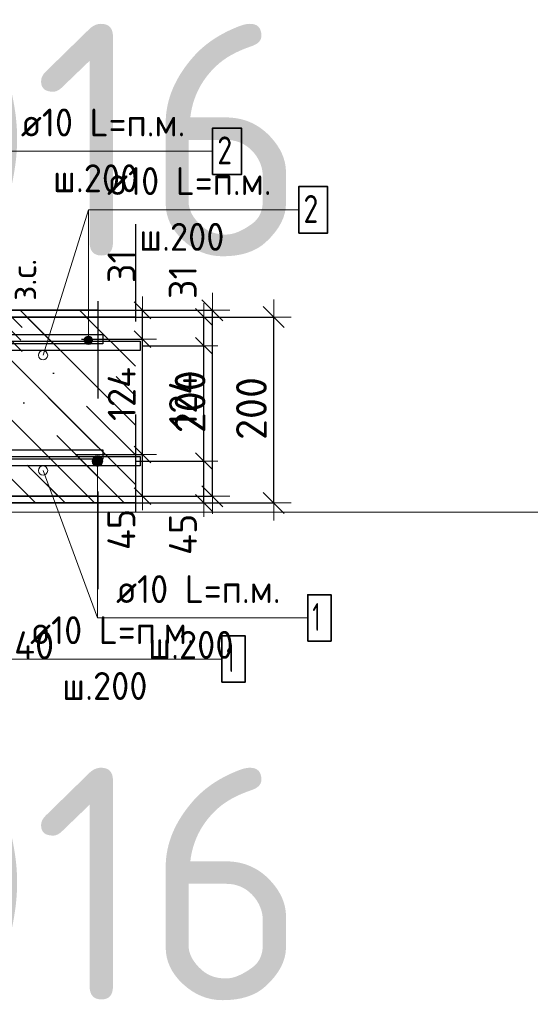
# Model space of a CAD drawing. Header units: metres. Extents: x -38 to 107, y -15 to 21.
# Tile 100 of 167: x 72.538 to 73.086, y 3.942 to 5.001. Entities that reach past the tile are written whole.
import ezdxf

# ---------------------------------------------------------------- set-up
doc = ezdxf.new("R2010")
doc.units = ezdxf.units.M
doc.header["$PDMODE"] = 65
doc.linetypes.add('______4', pattern=[0.135, 0.105, -0.03])
for name, color, linetype, lineweight in [('XR$3$Арм. стержнями верхней зоны', 180, 'Continuous', 35), ('XR$3$Арм. стержнями нижней зоны', 180, 'Continuous', 35), ('XR$3$Арм.стержн. Арматура края', 96, 'Continuous', 35), ('XR$3$Размерная линия (1)', 7, 'Continuous', 13), ('XR$3$Размерная линия_ общее', 7, 'Continuous', 13), ('XR$4$Текст_ примечание', 7, 'Continuous', 13), ('XR$5$Арм. стержнями верхней зоны', 180, 'Continuous', 35), ('XR$5$Арм. стержнями нижней зоны', 180, 'Continuous', 35), ('XR$5$Арм.стержн. Арматура края', 96, 'Continuous', 35), ('XR$5$Размерная линия (1)', 7, 'Continuous', 13), ('XR$5$Размерная линия_ общее', 7, 'Continuous', 13)]:
    doc.layers.add(name, color=color, linetype=linetype, lineweight=lineweight)
doc.styles.add('ISOCPEUR', font='txt')
doc.dimstyles.new('DIMSTYLE_11', dxfattribs={"dimtxt": 0.033, "dimasz": 0.0375, "dimexe": 0, "dimexo": 0, "dimgap": 0.0165, "dimtad": 2, "dimdec": 0, "dimlfac": 1000, "dimrnd": 1, "dimzin": 12, "dimdsep": 46, "dimtxsty": 'ISOCPEUR', "dimblk1": 'ALL_ML_STRICH', "dimblk2": 'ALL_ML_STRICH', "dimsah": 1, "dimcen": 0, "dimclrd": 7, "dimclre": 256, "dimclrt": 7, "dimadec": 0, "dimazin": 0, "dimtfac": 1, "dimtdec": 0, "dimtix": 1, "dimtmove": 2, "dimatfit": 3, "dimfxl": 0, "dimtvp": 1.2, "dimtzin": 0, "dimlwd": 0, "dimlwe": -3, "dimarcsym": 0})
doc.dimstyles.new('DIMSTYLE_12', dxfattribs={"dimtxt": 0.03, "dimasz": 0.03, "dimexe": 0, "dimexo": 0, "dimgap": 0.015, "dimtad": 2, "dimdec": 0, "dimlfac": 1000, "dimrnd": 1, "dimzin": 12, "dimdsep": 46, "dimtxsty": 'ISOCPEUR', "dimblk1": 'ALL_ML_STRICH', "dimblk2": 'ALL_ML_STRICH', "dimsah": 1, "dimcen": 0, "dimclrd": 7, "dimclre": 256, "dimclrt": 7, "dimadec": 0, "dimazin": 0, "dimtfac": 1, "dimtdec": 0, "dimtix": 1, "dimtmove": 2, "dimatfit": 3, "dimfxl": 0, "dimtzin": 0, "dimlwd": 0, "dimlwe": -3, "dimarcsym": 0})
doc.dimstyles.new('DIMSTYLE_14', dxfattribs={"dimtxt": 0.03, "dimasz": 0.03, "dimexe": 0, "dimexo": 0, "dimgap": 0.015, "dimtad": 2, "dimdec": 0, "dimlfac": 1000, "dimrnd": 1, "dimzin": 12, "dimdsep": 46, "dimtxsty": 'ISOCPEUR', "dimblk1": 'ALL_ML_STRICH', "dimblk2": 'ALL_ML_STRICH', "dimsah": 1, "dimcen": 0, "dimclrd": 7, "dimclre": 256, "dimclrt": 7, "dimadec": 0, "dimazin": 0, "dimtfac": 1, "dimtdec": 0, "dimtix": 1, "dimtmove": 2, "dimatfit": 3, "dimfxl": 0, "dimtvp": 1.2, "dimtzin": 0, "dimlwd": 0, "dimlwe": -3, "dimarcsym": 0})
doc.dimstyles.new('DIMSTYLE_8', dxfattribs={"dimtxt": 0.033, "dimasz": 0.0375, "dimexe": 0, "dimexo": 0, "dimgap": 0.0165, "dimtad": 2, "dimdec": 0, "dimlfac": 1000, "dimrnd": 1, "dimzin": 12, "dimdsep": 46, "dimtxsty": 'ISOCPEUR', "dimblk1": 'ALL_ML_STRICH', "dimblk2": 'ALL_ML_STRICH', "dimsah": 1, "dimcen": 0, "dimclrd": 7, "dimclre": 256, "dimclrt": 7, "dimadec": 0, "dimazin": 0, "dimtfac": 1, "dimtdec": 0, "dimtix": 1, "dimtmove": 2, "dimatfit": 3, "dimfxl": 0, "dimtzin": 0, "dimlwd": 0, "dimlwe": -3, "dimarcsym": 0})
pattern_1 = [(135, (0, 0), (-0.031819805, -0.031819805), [0.4, -0.05, 0, -0.05]), (135, (-0.01591, -0.01591), (-0.031819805, -0.031819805), [0.8, -0.1, 0.1, -0.1])]

# ---------------------------------------------------------------- blocks, each defined once
blk = doc.blocks.new('ALL_ML_STRICH')
at = {"color": 0, "linetype": 'ByBlock', "lineweight": -2}
for p, q in [((-0.3, -0.3), (0.3, 0.3)), ((0, -0.5), (0, 0.5)), ((-1, 0), (0.5, 0))]:
    blk.add_line(p, q, dxfattribs=at)
blk = doc.blocks.new('*D79')
at = {"layer": 'DEFPOINTS', "color": 7, "linetype": 'Continuous', "lineweight": 13, "transparency": 33554687}
for p in [(72.6389, 4.6814), (72.6389, 4.4814), (72.8105, 4.4814)]:
    blk.add_point(p, dxfattribs=at)
at = {"layer": 'XR$3$Размерная линия_ общее', "color": 253, "linetype": 'Continuous', "lineweight": -2, "true_color": 0xa0a0a0, "transparency": 33554687}
for p, q in [((72.6589, 4.6814), (72.8105, 4.6814)), ((72.6589, 4.4814), (72.8105, 4.4814))]:
    blk.add_line(p, q, dxfattribs=at)
at = {"layer": 'XR$3$Размерная линия_ общее', "color": 7, "linetype": 'Continuous', "lineweight": -2, "transparency": 33554687}
blk.add_line((72.8105, 4.4814), (72.8105, 4.6814), dxfattribs=at)
at = {"layer": 'XR$3$Размерная линия_ общее', "color": 7, "linetype": 'Continuous', "lineweight": 13, "transparency": 33554687, "xscale": 0.0375, "yscale": 0.0375, "zscale": 0.0375}
for p, rotation in [((72.8105, 4.6814), 90), ((72.8105, 4.4814), 270)]:
    blk.add_blockref('ALL_ML_STRICH', p, dxfattribs=dict(at, rotation=rotation))
at = {"layer": 'XR$3$Размерная линия_ общее', "color": 7, "linetype": 'Continuous', "lineweight": 13, "transparency": 33554687, "insert": (72.7865, 4.583), "char_height": 0.033, "width": 0.099, "attachment_point": 5, "rotation": 90, "style": 'ISOCPEUR'}
blk.add_mtext('\\A1;{200}', dxfattribs=at)
blk = doc.blocks.new('*D90')
at = {"layer": 'DEFPOINTS', "color": 7, "linetype": 'Continuous', "lineweight": 13, "transparency": 33554687}
for p in [(72.4727, 4.4214), (72.5126, 4.3814), (72.4727, 4.3062)]:
    blk.add_point(p, dxfattribs=at)
at = {"layer": 'XR$3$Размерная линия (1)', "color": 9, "linetype": 'Continuous', "lineweight": -2, "true_color": 0xc7c7c7, "transparency": 33554687}
for p, q in [((72.4727, 4.4014), (72.4727, 4.3062)), ((72.5126, 4.3614), (72.5126, 4.3062))]:
    blk.add_line(p, q, dxfattribs=at)
at = {"layer": 'XR$3$Размерная линия (1)', "color": 7, "linetype": 'Continuous', "lineweight": -2, "transparency": 33554687}
blk.add_line((72.4727, 4.3062), (72.5126, 4.3062), dxfattribs=at)
at = {"layer": 'XR$3$Размерная линия (1)', "color": 7, "linetype": 'Continuous', "lineweight": 13, "transparency": 33554687, "xscale": 0.03, "yscale": 0.03, "zscale": 0.03, "rotation": 180}
blk.add_blockref('ALL_ML_STRICH', (72.4727, 4.3062), dxfattribs=at)
at = {"layer": 'XR$3$Размерная линия (1)', "color": 7, "linetype": 'Continuous', "lineweight": 13, "transparency": 33554687, "xscale": 0.03, "yscale": 0.03, "zscale": 0.03}
blk.add_blockref('ALL_ML_STRICH', (72.5126, 4.3062), dxfattribs=at)
at = {"layer": 'XR$3$Размерная линия (1)', "color": 7, "linetype": 'Continuous', "lineweight": 13, "transparency": 33554687, "insert": (72.553, 4.3284), "char_height": 0.03, "width": 0.06, "attachment_point": 5, "style": 'ISOCPEUR'}
blk.add_mtext('\\A1;{40}', dxfattribs=at)
blk = doc.blocks.new('*D160')
at = {"layer": 'DEFPOINTS', "color": 7, "linetype": 'Continuous', "lineweight": 13, "transparency": 33554687}
for p in [(72.4888, 4.6814), (72.4888, 4.6554), (72.5288, 4.6554)]:
    blk.add_point(p, dxfattribs=at)
at = {"layer": 'XR$3$Размерная линия_ общее', "color": 253, "linetype": 'Continuous', "lineweight": -2, "true_color": 0xa0a0a0, "transparency": 33554687}
for p, q in [((72.5088, 4.6814), (72.5288, 4.6814)), ((72.5088, 4.6554), (72.5288, 4.6554))]:
    blk.add_line(p, q, dxfattribs=at)
at = {"layer": 'XR$3$Размерная линия_ общее', "color": 7, "linetype": 'Continuous', "lineweight": -2, "transparency": 33554687}
blk.add_line((72.5288, 4.6554), (72.5288, 4.6814), dxfattribs=at)
at = {"layer": 'XR$3$Размерная линия_ общее', "color": 7, "linetype": 'Continuous', "lineweight": 13, "transparency": 33554687, "xscale": 0.0375, "yscale": 0.0375, "zscale": 0.0375}
for p, rotation in [((72.5288, 4.6814), 90), ((72.5288, 4.6554), 270)]:
    blk.add_blockref('ALL_ML_STRICH', p, dxfattribs=dict(at, rotation=rotation))
at = {"layer": 'XR$3$Размерная линия_ общее', "color": 7, "linetype": 'Continuous', "lineweight": 13, "transparency": 33554687, "insert": (72.5283, 4.6988), "char_height": 0.027, "width": 0.00135, "attachment_point": 1, "rotation": 90, "line_spacing_factor": 0.60241, "style": 'ISOCPEUR'}
blk.add_mtext('з.с.', dxfattribs=at)
at = {"layer": 'XR$3$Размерная линия_ общее', "color": 7, "linetype": 'Continuous', "lineweight": 13, "transparency": 33554687, "insert": (72.5048, 4.7191), "char_height": 0.033, "width": 0.066, "attachment_point": 5, "rotation": 90, "style": 'ISOCPEUR'}
blk.add_mtext('\\A1;{26}', dxfattribs=at)
blk = doc.blocks.new('*D210')
at = {"layer": 'DEFPOINTS', "color": 7, "linetype": 'Continuous', "lineweight": 13, "transparency": 33554687}
for p in [(72.6428, 4.5264), (72.6556, 4.4814), (72.7355, 4.4814)]:
    blk.add_point(p, dxfattribs=at)
at = {"layer": 'XR$3$Размерная линия (1)', "color": 9, "linetype": 'Continuous', "lineweight": -2, "true_color": 0xc7c7c7, "transparency": 33554687}
for p, q in [((72.6628, 4.5264), (72.7355, 4.5264)), ((72.6756, 4.4814), (72.7355, 4.4814))]:
    blk.add_line(p, q, dxfattribs=at)
at = {"layer": 'XR$3$Размерная линия (1)', "color": 7, "linetype": 'Continuous', "lineweight": -2, "transparency": 33554687}
blk.add_line((72.7355, 4.4814), (72.7355, 4.5264), dxfattribs=at)
at = {"layer": 'XR$3$Размерная линия (1)', "color": 7, "linetype": 'Continuous', "lineweight": 13, "transparency": 33554687, "xscale": 0.03, "yscale": 0.03, "zscale": 0.03}
for p, rotation in [((72.7355, 4.5264), 90), ((72.7355, 4.4814), 270)]:
    blk.add_blockref('ALL_ML_STRICH', p, dxfattribs=dict(at, rotation=rotation))
at = {"layer": 'XR$3$Размерная линия (1)', "color": 7, "linetype": 'Continuous', "lineweight": 13, "transparency": 33554687, "insert": (72.7129, 4.4476), "char_height": 0.03, "width": 0.06, "attachment_point": 5, "rotation": 90, "style": 'ISOCPEUR'}
blk.add_mtext('\\A1;{45}', dxfattribs=at)
blk = doc.blocks.new('*D211')
at = {"layer": 'DEFPOINTS', "color": 7, "linetype": 'Continuous', "lineweight": 13, "transparency": 33554687}
for p in [(72.6498, 4.6504), (72.6428, 4.5264), (72.7355, 4.5264)]:
    blk.add_point(p, dxfattribs=at)
at = {"layer": 'XR$3$Размерная линия (1)', "color": 9, "linetype": 'Continuous', "lineweight": -2, "true_color": 0xc7c7c7, "transparency": 33554687}
for p, q in [((72.6698, 4.6504), (72.7355, 4.6504)), ((72.6628, 4.5264), (72.7355, 4.5264))]:
    blk.add_line(p, q, dxfattribs=at)
at = {"layer": 'XR$3$Размерная линия (1)', "color": 7, "linetype": 'Continuous', "lineweight": -2, "transparency": 33554687}
blk.add_line((72.7355, 4.5264), (72.7355, 4.6504), dxfattribs=at)
at = {"layer": 'XR$3$Размерная линия (1)', "color": 7, "linetype": 'Continuous', "lineweight": 13, "transparency": 33554687, "xscale": 0.03, "yscale": 0.03, "zscale": 0.03}
for p, rotation in [((72.7355, 4.6504), 90), ((72.7355, 4.5264), 270)]:
    blk.add_blockref('ALL_ML_STRICH', p, dxfattribs=dict(at, rotation=rotation))
at = {"layer": 'XR$3$Размерная линия (1)', "color": 7, "linetype": 'Continuous', "lineweight": 13, "transparency": 33554687, "insert": (72.713, 4.5914), "char_height": 0.03, "width": 0.09, "attachment_point": 5, "rotation": 90, "style": 'ISOCPEUR'}
blk.add_mtext('\\A1;{124}', dxfattribs=at)
blk = doc.blocks.new('*D212')
at = {"layer": 'DEFPOINTS', "color": 7, "linetype": 'Continuous', "lineweight": 13, "transparency": 33554687}
for p in [(72.6319, 4.6814), (72.6498, 4.6504), (72.7355, 4.6504)]:
    blk.add_point(p, dxfattribs=at)
at = {"layer": 'XR$3$Размерная линия (1)', "color": 9, "linetype": 'Continuous', "lineweight": -2, "true_color": 0xc7c7c7, "transparency": 33554687}
for p, q in [((72.6519, 4.6814), (72.7355, 4.6814)), ((72.6698, 4.6504), (72.7355, 4.6504))]:
    blk.add_line(p, q, dxfattribs=at)
at = {"layer": 'XR$3$Размерная линия (1)', "color": 7, "linetype": 'Continuous', "lineweight": -2, "transparency": 33554687}
blk.add_line((72.7355, 4.6504), (72.7355, 4.6814), dxfattribs=at)
at = {"layer": 'XR$3$Размерная линия (1)', "color": 7, "linetype": 'Continuous', "lineweight": 13, "transparency": 33554687, "xscale": 0.03, "yscale": 0.03, "zscale": 0.03}
for p, rotation in [((72.7355, 4.6814), 90), ((72.7355, 4.6504), 270)]:
    blk.add_blockref('ALL_ML_STRICH', p, dxfattribs=dict(at, rotation=rotation))
at = {"layer": 'XR$3$Размерная линия (1)', "color": 7, "linetype": 'Continuous', "lineweight": 13, "transparency": 33554687, "insert": (72.7127, 4.7187), "char_height": 0.03, "width": 0.06, "attachment_point": 5, "rotation": 90, "style": 'ISOCPEUR'}
blk.add_mtext('\\A1;{31}', dxfattribs=at)
blk = doc.blocks.new('*D843')
at = {"layer": 'DEFPOINTS', "color": 7, "linetype": 'Continuous', "lineweight": 13, "transparency": 33554687}
for p in [(72.5731, 4.6886), (72.5731, 4.4886), (72.7446, 4.4886)]:
    blk.add_point(p, dxfattribs=at)
at = {"layer": 'XR$5$Размерная линия_ общее', "color": 253, "linetype": 'Continuous', "lineweight": -2, "true_color": 0xa0a0a0, "transparency": 33554687}
for p, q in [((72.5931, 4.6886), (72.7446, 4.6886)), ((72.5931, 4.4886), (72.7446, 4.4886))]:
    blk.add_line(p, q, dxfattribs=at)
at = {"layer": 'XR$5$Размерная линия_ общее', "color": 7, "linetype": 'Continuous', "lineweight": -2, "transparency": 33554687}
blk.add_line((72.7446, 4.4886), (72.7446, 4.6886), dxfattribs=at)
at = {"layer": 'XR$5$Размерная линия_ общее', "color": 7, "linetype": 'Continuous', "lineweight": 13, "transparency": 33554687, "xscale": 0.0375, "yscale": 0.0375, "zscale": 0.0375}
for p, rotation in [((72.7446, 4.6886), 90), ((72.7446, 4.4886), 270)]:
    blk.add_blockref('ALL_ML_STRICH', p, dxfattribs=dict(at, rotation=rotation))
at = {"layer": 'XR$5$Размерная линия_ общее', "color": 7, "linetype": 'Continuous', "lineweight": 13, "transparency": 33554687, "insert": (72.7206, 4.5903), "char_height": 0.033, "width": 0.099, "attachment_point": 5, "rotation": 90, "style": 'ISOCPEUR'}
blk.add_mtext('\\A1;{200}', dxfattribs=at)
blk = doc.blocks.new('*D940')
at = {"layer": 'DEFPOINTS', "color": 7, "linetype": 'Continuous', "lineweight": 13, "transparency": 33554687}
for p in [(72.577, 4.5336), (72.5898, 4.4886), (72.6696, 4.4886)]:
    blk.add_point(p, dxfattribs=at)
at = {"layer": 'XR$5$Размерная линия (1)', "color": 9, "linetype": 'Continuous', "lineweight": -2, "true_color": 0xc7c7c7, "transparency": 33554687}
for p, q in [((72.597, 4.5336), (72.6696, 4.5336)), ((72.6098, 4.4886), (72.6696, 4.4886))]:
    blk.add_line(p, q, dxfattribs=at)
at = {"layer": 'XR$5$Размерная линия (1)', "color": 7, "linetype": 'Continuous', "lineweight": -2, "transparency": 33554687}
blk.add_line((72.6696, 4.4886), (72.6696, 4.5336), dxfattribs=at)
at = {"layer": 'XR$5$Размерная линия (1)', "color": 7, "linetype": 'Continuous', "lineweight": 13, "transparency": 33554687, "xscale": 0.03, "yscale": 0.03, "zscale": 0.03}
for p, rotation in [((72.6696, 4.5336), 90), ((72.6696, 4.4886), 270)]:
    blk.add_blockref('ALL_ML_STRICH', p, dxfattribs=dict(at, rotation=rotation))
at = {"layer": 'XR$5$Размерная линия (1)', "color": 7, "linetype": 'Continuous', "lineweight": 13, "transparency": 33554687, "insert": (72.6468, 4.4529), "char_height": 0.03, "width": 0.06, "attachment_point": 5, "rotation": 90, "style": 'ISOCPEUR'}
blk.add_mtext('\\A1;{45}', dxfattribs=at)
blk = doc.blocks.new('*D941')
at = {"layer": 'DEFPOINTS', "color": 7, "linetype": 'Continuous', "lineweight": 13, "transparency": 33554687}
for p in [(72.584, 4.6576), (72.577, 4.5336), (72.6696, 4.5336)]:
    blk.add_point(p, dxfattribs=at)
at = {"layer": 'XR$5$Размерная линия (1)', "color": 9, "linetype": 'Continuous', "lineweight": -2, "true_color": 0xc7c7c7, "transparency": 33554687}
for p, q in [((72.604, 4.6576), (72.6696, 4.6576)), ((72.597, 4.5336), (72.6696, 4.5336))]:
    blk.add_line(p, q, dxfattribs=at)
at = {"layer": 'XR$5$Размерная линия (1)', "color": 7, "linetype": 'Continuous', "lineweight": -2, "transparency": 33554687}
blk.add_line((72.6696, 4.5336), (72.6696, 4.6576), dxfattribs=at)
at = {"layer": 'XR$5$Размерная линия (1)', "color": 7, "linetype": 'Continuous', "lineweight": 13, "transparency": 33554687, "xscale": 0.03, "yscale": 0.03, "zscale": 0.03}
for p, rotation in [((72.6696, 4.6576), 90), ((72.6696, 4.5336), 270)]:
    blk.add_blockref('ALL_ML_STRICH', p, dxfattribs=dict(at, rotation=rotation))
at = {"layer": 'XR$5$Размерная линия (1)', "color": 7, "linetype": 'Continuous', "lineweight": 13, "transparency": 33554687, "insert": (72.6471, 4.5986), "char_height": 0.03, "width": 0.09, "attachment_point": 5, "rotation": 90, "style": 'ISOCPEUR'}
blk.add_mtext('\\A1;{124}', dxfattribs=at)
blk = doc.blocks.new('*D942')
at = {"layer": 'DEFPOINTS', "color": 7, "linetype": 'Continuous', "lineweight": 13, "transparency": 33554687}
for p in [(72.5661, 4.6886), (72.584, 4.6576), (72.6696, 4.6576)]:
    blk.add_point(p, dxfattribs=at)
at = {"layer": 'XR$5$Размерная линия (1)', "color": 9, "linetype": 'Continuous', "lineweight": -2, "true_color": 0xc7c7c7, "transparency": 33554687}
for p, q in [((72.5861, 4.6886), (72.6696, 4.6886)), ((72.604, 4.6576), (72.6696, 4.6576))]:
    blk.add_line(p, q, dxfattribs=at)
at = {"layer": 'XR$5$Размерная линия (1)', "color": 7, "linetype": 'Continuous', "lineweight": -2, "transparency": 33554687}
blk.add_line((72.6696, 4.6576), (72.6696, 4.6886), dxfattribs=at)
at = {"layer": 'XR$5$Размерная линия (1)', "color": 7, "linetype": 'Continuous', "lineweight": 13, "transparency": 33554687, "xscale": 0.03, "yscale": 0.03, "zscale": 0.03}
for p, rotation in [((72.6696, 4.6886), 90), ((72.6696, 4.6576), 270)]:
    blk.add_blockref('ALL_ML_STRICH', p, dxfattribs=dict(at, rotation=rotation))
at = {"layer": 'XR$5$Размерная линия (1)', "color": 7, "linetype": 'Continuous', "lineweight": 13, "transparency": 33554687, "insert": (72.6469, 4.7359), "char_height": 0.03, "width": 0.06, "attachment_point": 5, "rotation": 90, "style": 'ISOCPEUR'}
blk.add_mtext('\\A1;{31}', dxfattribs=at)

msp = doc.modelspace()

# ---------------------------------------------------------------- hatches: boundary and pattern name
at = {"linetype": 'Continuous', "lineweight": 13, "transparency": 33554687}
h = msp.add_hatch(dxfattribs=at)
h.set_pattern_fill('__________540', scale=0.015, style=0, pattern_type=2)
h.set_pattern_definition(pattern_1)
h.paths.add_polyline_path([(72.1583, 4.6886), (72.1583, 4.4886), (72.622, 4.4886), (72.622, 4.6886)], flags=0)
at = {"linetype": 'Continuous', "lineweight": 25, "transparency": 33554687}
h = msp.add_hatch(dxfattribs=at)
h.set_pattern_fill('__________540', scale=0.015, style=0, pattern_type=2)
h.set_pattern_definition(pattern_1)
h.paths.add_polyline_path([(72.5126, 4.6814), (72.5126, 4.4814), (72.6618, 4.4814), (72.6618, 4.6814)], flags=0)
at = {"layer": 'XR$3$Арм. стержнями верхней зоны', "linetype": 'Continuous', "lineweight": 13, "transparency": 33554687}
for points in [[(72.6137, 4.6603), (72.6092, 4.6603), (72.6076, 4.6586)], [(72.6137, 4.6603), (72.6076, 4.6586), (72.6153, 4.6586)], [(72.6092, 4.6603), (72.6137, 4.6603), (72.6114, 4.6609)], [(72.6153, 4.6586), (72.6076, 4.6586), (72.6069, 4.6564)], [(72.6153, 4.6586), (72.6069, 4.6564), (72.6159, 4.6564)], [(72.6159, 4.6564), (72.6069, 4.6564), (72.6076, 4.6541)], [(72.6159, 4.6564), (72.6076, 4.6541), (72.6153, 4.6541)], [(72.6153, 4.6541), (72.6076, 4.6541), (72.6092, 4.6525)], [(72.6153, 4.6541), (72.6092, 4.6525), (72.6137, 4.6525)], [(72.6137, 4.6525), (72.6092, 4.6525), (72.6114, 4.6519)]]:
    msp.add_hatch(color=7, dxfattribs=at).paths.add_polyline_path(points)
at = {"layer": 'XR$3$Арм. стержнями нижней зоны', "linetype": 'Continuous', "lineweight": 13, "transparency": 33554687}
for points in [[(72.6183, 4.5312), (72.6239, 4.5312), (72.6211, 4.532)], [(72.6155, 4.5264), (72.6267, 4.5264), (72.6259, 4.5292)], [(72.6155, 4.5264), (72.6259, 4.5292), (72.6163, 4.5292)], [(72.6163, 4.5236), (72.6267, 4.5264), (72.6155, 4.5264)], [(72.6163, 4.5292), (72.6259, 4.5292), (72.6239, 4.5312)], [(72.6163, 4.5292), (72.6239, 4.5312), (72.6183, 4.5312)], [(72.6163, 4.5236), (72.6259, 4.5236), (72.6267, 4.5264)], [(72.6183, 4.5216), (72.6259, 4.5236), (72.6163, 4.5236)], [(72.6183, 4.5216), (72.6239, 4.5216), (72.6259, 4.5236)], [(72.6239, 4.5216), (72.6183, 4.5216), (72.6211, 4.5208)]]:
    msp.add_hatch(color=7, dxfattribs=at).paths.add_polyline_path(points)

# ---------------------------------------------------------------- linework, layer by layer
at = {"color": 7, "linetype": 'Continuous', "lineweight": 13, "transparency": 33554687}
for p, q in [((72.5626, 4.6403), (72.6114, 4.7966)), ((72.5626, 4.5163), (72.6211, 4.3578))]:
    msp.add_line(p, q, dxfattribs=at)
at = {"color": 7, "linetype": '______4', "lineweight": 25, "transparency": 33554687}
for p, q in [((72.622, 4.3886), (72.622, 4.7886)), ((72.6618, 4.7814), (72.6618, 4.3814))]:
    msp.add_line(p, q, dxfattribs=at)
at = {"color": 7, "linetype": 'Continuous', "lineweight": 35, "transparency": 33554687}
for p, q in [((72.622, 4.6886), (72.1583, 4.6886)), ((72.6618, 4.6814), (72.5126, 4.6814)), ((72.4083, 4.4886), (72.622, 4.4886)), ((72.5126, 4.4814), (72.6618, 4.4814))]:
    msp.add_line(p, q, dxfattribs=at)
at = {"color": 7, "linetype": 'Continuous', "lineweight": 13, "transparency": 33554687}
for centre in [(72.5626, 4.6403), (72.5626, 4.5163)]:
    msp.add_circle(centre, 0.005, dxfattribs=at)
at = {"layer": 'XR$3$Арм. стержнями верхней зоны', "color": 7, "linetype": 'Continuous', "lineweight": 13, "transparency": 33554687}
for p, q in [((72.6114, 4.7966), (72.8374, 4.7966)), ((72.6114, 4.7966), (72.6114, 4.6564)), ((72.6114, 4.6609), (72.6114, 4.6609)), ((72.6069, 4.6564), (72.6069, 4.6564)), ((72.6114, 4.6519), (72.6114, 4.6519)), ((72.6159, 4.6564), (72.6159, 4.6564))]:
    msp.add_line(p, q, dxfattribs=at)
at = {"layer": 'XR$3$Арм. стержнями верхней зоны', "color": 7, "linetype": 'Continuous', "lineweight": 35, "transparency": 33554687}
msp.add_lwpolyline([(72.8374, 4.7716), (72.8684, 4.7716), (72.8684, 4.8216), (72.8374, 4.8216), (72.8374, 4.7716)], dxfattribs=at)
at = {"layer": 'XR$3$Арм. стержнями верхней зоны', "color": 4, "linetype": 'Continuous', "lineweight": 25, "transparency": 33554687}
msp.add_lwpolyline([(72.2876, 4.6554), (72.6668, 4.6554), (72.6668, 4.6454), (72.2876, 4.6454), (72.2876, 4.6554)], dxfattribs=at)
at = {"layer": 'XR$3$Арм. стержнями верхней зоны', "color": 7, "linetype": 'Continuous', "lineweight": 13, "transparency": 33554687}
msp.add_circle((72.6114, 4.6564), 0.0045, dxfattribs=at)
at = {"layer": 'XR$3$Арм. стержнями нижней зоны', "color": 7, "linetype": 'Continuous', "lineweight": 13, "transparency": 33554687}
for p, q in [((72.6211, 4.532), (72.6211, 4.532)), ((72.6155, 4.5264), (72.6155, 4.5264)), ((72.6211, 4.3578), (72.6211, 4.5264)), ((72.6267, 4.5264), (72.6267, 4.5264)), ((72.6211, 4.5208), (72.6211, 4.5208)), ((72.6211, 4.3578), (72.8471, 4.3578))]:
    msp.add_line(p, q, dxfattribs=at)
at = {"layer": 'XR$3$Арм. стержнями нижней зоны', "color": 4, "linetype": 'Continuous', "lineweight": 25, "transparency": 33554687}
msp.add_lwpolyline([(72.2876, 4.5314), (72.6668, 4.5314), (72.6668, 4.5214), (72.2876, 4.5214), (72.2876, 4.5314)], dxfattribs=at)
at = {"layer": 'XR$3$Арм. стержнями нижней зоны', "color": 7, "linetype": 'Continuous', "lineweight": 35, "transparency": 33554687}
msp.add_lwpolyline([(72.8471, 4.3328), (72.8721, 4.3328), (72.8721, 4.3828), (72.8471, 4.3828), (72.8471, 4.3328)], dxfattribs=at)
at = {"layer": 'XR$3$Арм. стержнями нижней зоны', "color": 7, "linetype": 'Continuous', "lineweight": 13, "transparency": 33554687}
msp.add_circle((72.6211, 4.5264), 0.00563, dxfattribs=at)
at = {"layer": 'XR$3$Арм.стержн. Арматура края', "color": 4, "linetype": 'Continuous', "lineweight": 25, "transparency": 33554687}
for points in [[(72.3209, 4.6554), (72.6668, 4.6554), (72.6668, 4.6454)], [(72.6668, 4.6454), (72.3216, 4.6454)], [(72.3216, 4.5314), (72.6668, 4.5314), (72.6668, 4.5214), (72.3209, 4.5214)]]:
    msp.add_lwpolyline(points, dxfattribs=at)
at = {"layer": 'XR$4$Текст_ примечание', "color": 7, "linetype": 'Continuous', "lineweight": 13, "transparency": 33554687}
msp.add_line((86.4198, 4.4717), (67.9198, 4.4717), dxfattribs=at)
at = {"layer": 'XR$5$Арм. стержнями верхней зоны', "color": 7, "linetype": 'Continuous', "lineweight": 13, "transparency": 33554687}
msp.add_line((72.5188, 4.8596), (72.7448, 4.8596), dxfattribs=at)
at = {"layer": 'XR$5$Арм. стержнями верхней зоны', "color": 7, "linetype": 'Continuous', "lineweight": 35, "transparency": 33554687}
msp.add_lwpolyline([(72.7448, 4.8346), (72.7758, 4.8346), (72.7758, 4.8846), (72.7448, 4.8846), (72.7448, 4.8346)], dxfattribs=at)
at = {"layer": 'XR$5$Арм. стержнями верхней зоны', "color": 4, "linetype": 'Continuous', "lineweight": 25, "transparency": 33554687}
msp.add_lwpolyline([(72.1833, 4.6626), (72.627, 4.6626), (72.627, 4.6526), (72.1833, 4.6526), (72.1833, 4.6626)], dxfattribs=at)
at = {"layer": 'XR$5$Арм. стержнями нижней зоны', "color": 7, "linetype": 'Continuous', "lineweight": 13, "transparency": 33554687}
msp.add_line((72.5287, 4.3136), (72.7547, 4.3136), dxfattribs=at)
at = {"layer": 'XR$5$Арм. стержнями нижней зоны', "color": 4, "linetype": 'Continuous', "lineweight": 25, "transparency": 33554687}
msp.add_lwpolyline([(72.1833, 4.5386), (72.627, 4.5386), (72.627, 4.5286), (72.1833, 4.5286), (72.1833, 4.5386)], dxfattribs=at)
at = {"layer": 'XR$5$Арм. стержнями нижней зоны', "color": 7, "linetype": 'Continuous', "lineweight": 35, "transparency": 33554687}
msp.add_lwpolyline([(72.7547, 4.2886), (72.7797, 4.2886), (72.7797, 4.3386), (72.7547, 4.3386), (72.7547, 4.2886)], dxfattribs=at)
at = {"layer": 'XR$5$Арм.стержн. Арматура края', "color": 4, "linetype": 'Continuous', "lineweight": 25, "transparency": 33554687}
for points in [[(72.2119, 4.6626), (72.627, 4.6626), (72.627, 4.6526), (72.2126, 4.6526)], [(72.2126, 4.5386), (72.627, 4.5386), (72.627, 4.5286)], [(72.627, 4.5286), (72.2119, 4.5286)]]:
    msp.add_lwpolyline(points, dxfattribs=at)

# ---------------------------------------------------------------- texts
at = {"layer": 'XR$3$Арм. стержнями верхней зоны', "color": 7, "linetype": 'Continuous', "lineweight": 25, "transparency": 33554687, "char_height": 0.03, "attachment_point": 7, "style": 'ISOCPEUR'}
for s, insert, width in [('\\W0.94;ø10 L=п.м.', (72.6314, 4.8126), 0.199983), ('\\W0.78;2', (72.8424, 4.7826), 0.032641), ('\\W0.95;ш.200 ', (72.6659, 4.7526), 0.1312)]:
    msp.add_mtext(s, dxfattribs=dict(at, insert=insert, width=width))
at = {"layer": 'XR$3$Арм. стержнями нижней зоны', "color": 7, "linetype": 'Continuous', "lineweight": 25, "transparency": 33554687, "char_height": 0.03, "attachment_point": 7, "style": 'ISOCPEUR'}
for s, insert, width in [('\\W0.94;ø10 L=п.м.', (72.6411, 4.3738), 0.199983), ('\\W0.56;1', (72.8521, 4.3438), 0.023333), ('\\W0.95;ш.200 ', (72.6756, 4.3138), 0.1312)]:
    msp.add_mtext(s, dxfattribs=dict(at, insert=insert, width=width))
at = {"layer": 'XR$4$Текст_ примечание', "color": 7, "linetype": 'Continuous', "lineweight": 35, "transparency": 33554687, "char_height": 0.25, "width": 2.743715, "attachment_point": 7, "style": 'ISOCPEUR'}
for insert in [(70.3506, 4.7467), (70.3506, 3.9467)]:
    msp.add_mtext('\\W0.96;ГОСТ 34028-2016', dxfattribs=dict(at, insert=insert))
at = {"layer": 'XR$5$Арм. стержнями верхней зоны', "color": 7, "linetype": 'Continuous', "lineweight": 25, "transparency": 33554687, "char_height": 0.03, "attachment_point": 7, "style": 'ISOCPEUR'}
for s, insert, width in [('\\W0.94;ø10 L=п.м.', (72.5388, 4.8756), 0.199983), ('\\W0.78;2', (72.7498, 4.8456), 0.032641), ('\\W0.95;ш.200 ', (72.5733, 4.8156), 0.1312)]:
    msp.add_mtext(s, dxfattribs=dict(at, insert=insert, width=width))
at = {"layer": 'XR$5$Арм. стержнями нижней зоны', "color": 7, "linetype": 'Continuous', "lineweight": 25, "transparency": 33554687, "char_height": 0.03, "attachment_point": 7, "style": 'ISOCPEUR'}
for s, insert, width in [('\\W0.94;ø10 L=п.м.', (72.5487, 4.3296), 0.199983), ('\\W0.56;1', (72.7597, 4.2996), 0.023333), ('\\W0.95;ш.200 ', (72.5832, 4.2696), 0.1312)]:
    msp.add_mtext(s, dxfattribs=dict(at, insert=insert, width=width))

# ---------------------------------------------------------------- dimensions: what is measured, and where the dimension line sits
at = {"layer": 'XR$3$Размерная линия (1)', "color": 7, "linetype": 'Continuous', "lineweight": 13, "transparency": 33554687}
for base, p1, p2, dimstyle, picture, middle in [((72.7355, 4.6814), (72.6698, 4.6504), (72.6519, 4.6814), 'DIMSTYLE_14', '*D212', (72.7127, 4.7187)), ((72.7355, 4.6504), (72.6628, 4.5264), (72.6698, 4.6504), 'DIMSTYLE_12', '*D211', (72.713, 4.5914)), ((72.7355, 4.5264), (72.6756, 4.4814), (72.6628, 4.5264), 'DIMSTYLE_14', '*D210', (72.7129, 4.4476))]:
    dim = msp.add_linear_dim(base=base, p1=p1, p2=p2, angle=90, dimstyle=dimstyle, override={"dimpost": '<>', "dimclrd": 7, "dimclre": 9, "dimclrt": 7, "dimlwd": 0, "dimlwe": 65533}, dxfattribs=at)
    dim.commit()
    dim.dimension.update_dxf_attribs({"geometry": picture, "text_midpoint": middle, "dimtype": 160})
dim = msp.add_linear_dim(base=(72.5126, 4.3062), p1=(72.4727, 4.4014), p2=(72.5126, 4.3614), dimstyle='DIMSTYLE_14', override={"dimpost": '<>', "dimclrd": 7, "dimclre": 9, "dimclrt": 7, "dimlwd": 0, "dimlwe": 65533}, dxfattribs=at)
dim.commit()
dim.dimension.update_dxf_attribs({"geometry": '*D90', "text_midpoint": (72.553, 4.3284), "dimtype": 160})
at = {"layer": 'XR$3$Размерная линия_ общее', "color": 7, "linetype": 'Continuous', "lineweight": 13, "transparency": 33554687}
dim = msp.add_linear_dim(base=(72.5288, 4.6814), p1=(72.5088, 4.6554), p2=(72.5088, 4.6814), angle=90, text='<>\\Xз.с.', dimstyle='DIMSTYLE_11', override={"dimpost": '<>', "dimclrd": 7, "dimclre": 253, "dimclrt": 7, "dimlwd": 0, "dimlwe": 65533}, dxfattribs=at)
dim.commit()
dim.dimension.update_dxf_attribs({"geometry": '*D160', "text_midpoint": (72.5048, 4.7191), "dimtype": 160})
dim = msp.add_linear_dim(base=(72.8105, 4.6814), p1=(72.6589, 4.4814), p2=(72.6589, 4.6814), angle=90, dimstyle='DIMSTYLE_8', override={"dimpost": '<>', "dimclrd": 7, "dimclre": 253, "dimclrt": 7, "dimlwd": 0, "dimlwe": 65533}, dxfattribs=at)
dim.commit()
dim.dimension.update_dxf_attribs({"geometry": '*D79', "text_midpoint": (72.7865, 4.583), "dimtype": 160})
at = {"layer": 'XR$5$Размерная линия (1)', "color": 7, "linetype": 'Continuous', "lineweight": 13, "transparency": 33554687}
for base, p1, p2, dimstyle, picture, middle in [((72.6696, 4.6886), (72.604, 4.6576), (72.5861, 4.6886), 'DIMSTYLE_14', '*D942', (72.6469, 4.7359)), ((72.6696, 4.6576), (72.597, 4.5336), (72.604, 4.6576), 'DIMSTYLE_12', '*D941', (72.6471, 4.5986)), ((72.6696, 4.5336), (72.6098, 4.4886), (72.597, 4.5336), 'DIMSTYLE_14', '*D940', (72.6468, 4.4529))]:
    dim = msp.add_linear_dim(base=base, p1=p1, p2=p2, angle=90, dimstyle=dimstyle, override={"dimpost": '<>', "dimclrd": 7, "dimclre": 9, "dimclrt": 7, "dimlwd": 0, "dimlwe": 65533}, dxfattribs=at)
    dim.commit()
    dim.dimension.update_dxf_attribs({"geometry": picture, "text_midpoint": middle, "dimtype": 160})
at = {"layer": 'XR$5$Размерная линия_ общее', "color": 7, "linetype": 'Continuous', "lineweight": 13, "transparency": 33554687}
dim = msp.add_linear_dim(base=(72.7446, 4.6886), p1=(72.5931, 4.4886), p2=(72.5931, 4.6886), angle=90, dimstyle='DIMSTYLE_8', override={"dimpost": '<>', "dimclrd": 7, "dimclre": 253, "dimclrt": 7, "dimlwd": 0, "dimlwe": 65533}, dxfattribs=at)
dim.commit()
dim.dimension.update_dxf_attribs({"geometry": '*D843', "text_midpoint": (72.7206, 4.5903), "dimtype": 160})

doc.saveas('drawing.dxf')
